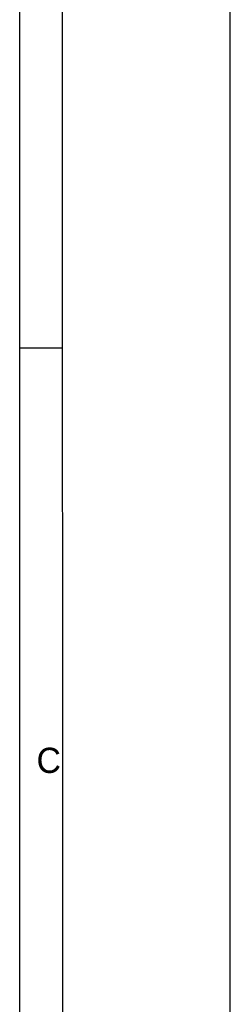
# Model space of a CAD drawing. Header units: inches. Extents: x 0 to 23.4, y 0 to 16.5.
# Tile 17 of 18: x 22.4 to 23.4, y 4.6 to 9.2. Entities that reach past the tile are written whole.
import ezdxf

# ---------------------------------------------------------------- set-up
doc = ezdxf.new("R2010")
doc.units = ezdxf.units.IN
doc.header["$LTSCALE"] = 1.28622
doc.header["$MEASUREMENT"] = 0
doc.layers.add('MIO-CMT0A_-FORMAT', color=7, linetype='CONTINUOUS')
doc.styles.add('TEXTSTYLE_2', font='gothic.ttf')

msp = doc.modelspace()

# ---------------------------------------------------------------- linework, layer by layer
at = {"layer": 'MIO-CMT0A_-FORMAT', "color": 7, "linetype": 'CONTINUOUS'}
for p, q in [((23.385827, 0), (23.385827, 16.535433)), ((22.603989, 0.787402), (22.598425, 15.748031)), ((22.401575, 0.787402), (22.401575, 15.551181)), ((22.401575, 7.677165), (22.598425, 7.677165))]:
    msp.add_line(p, q, dxfattribs=at)

# ---------------------------------------------------------------- texts
at = {"layer": 'MIO-CMT0A_-FORMAT', "color": 7, "linetype": 'CONTINUOUS', "insert": (22.480315, 5.807087), "char_height": 0.11811, "width": 0.10411199, "attachment_point": 1, "line_spacing_factor": 0.9, "style": 'TEXTSTYLE_2'}
msp.add_mtext('C', dxfattribs=at)

doc.saveas('drawing.dxf')
